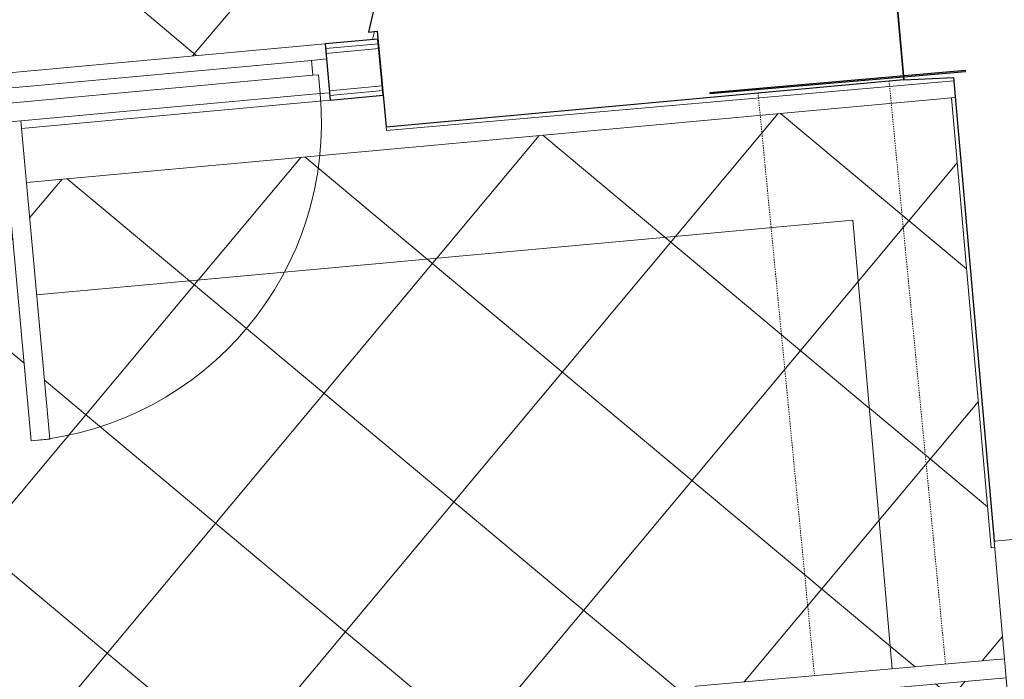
# Model space of a CAD drawing. Header units: millimetres. Extents: x 853417 to 929373, y -433185 to -369260.
# Tile 204 of 228: x 918795 to 921414, y -391992 to -390238. Entities that reach past the tile are written whole.
import ezdxf

# ---------------------------------------------------------------- set-up
doc = ezdxf.new("R2010")
doc.units = ezdxf.units.MM
doc.linetypes.add('Dash', pattern=[6.35, 3.175, -3.175])
for name, color, linetype, lineweight in [('A-PART', 7, 'Continuous', 9), ('KOKO-DOOR', 7, 'Continuous', 9), ('KOKO-DOOR-OPNG', 7, 'Continuous', 9), ('KOKO-FLOR', 7, 'Continuous', 9), ('KOKO-FLOR-HDLN', 7, 'Dash', 9), ('KOKO-FLOR-PATT', 7, 'Continuous', 9), ('KOKO-ROOF', 7, 'Continuous', 9), ('KOKO-WALL', 7, 'Continuous', 9), ('KOKO_WALL', 7, 'Continuous', 9)]:
    doc.layers.add(name, color=color, linetype=linetype, lineweight=lineweight)
pattern_1 = [(50.123, (921558.2, -395209.54), (-345.34, 288.514), []), (140.123, (921558.2, -395209.54), (-288.514, -345.34), [])]

# ---------------------------------------------------------------- blocks, each defined once
blk = doc.blocks.new('Ol_olev välissein 5 - VS-02-2537239-1 korrus_SA_kunstihanke plaan')
at = {"layer": 'KOKO-WALL', "lineweight": 25}
for p, q in [((419388.6, 908445.6), (420624.2, 908514.9)), ((420624.2, 908514.9), (420624.8, 908517.5)), ((419391.2, 908313.3), (419388.6, 908445.6)), ((417265.8, 908194.2), (419391.2, 908313.3))]:
    blk.add_line(p, q, dxfattribs=at)
blk = doc.blocks.new('Ol_olev sisesein 23 - SS-01-3936557-1 korrus_SA_kunstihanke plaan')
at = {"layer": 'KOKO-WALL', "lineweight": 25}
for p, q in [((419390.3, 908313.2), (418025.8, 908236.8)), ((419472.6, 906932.6), (419390.3, 908313.2)), ((418473.6, 907090.7), (419218.8, 906893.7)), ((419217.4, 906917.4), (419472.6, 906932.6)), ((419218.8, 906893.7), (419217.4, 906917.4))]:
    blk.add_line(p, q, dxfattribs=at)
blk = doc.blocks.new('KOKO_Single - 900 x 2100 puitprofiil-V54-1 korrus_SA_kunstihanke plaan')
at = {"layer": 'KOKO-DOOR'}
for p, q in [((425, 905), (375, 905)), ((375, 905), (375, 55)), ((425, 55), (425, 905)), ((-425, 55), (-450, 55)), ((375, 55), (-425, 55)), ((-425, 5), (-425, 55)), ((375, 55), (425, 55)), ((450, 55), (425, 55)), ((425, 55), (425, 5)), ((-410, 5), (-425, 5)), ((-410, 5), (410, 5)), ((-410, -35), (-410, 5)), ((425, 5), (410, 5)), ((410, 5), (410, -35)), ((-450, -35), (-410, -35)), ((410, -35), (-410, -35)), ((410, -35), (450, -35))]:
    blk.add_line(p, q, dxfattribs=at)
blk.add_arc((425, 55), 850, 90, 180, dxfattribs=at)
blk = doc.blocks.new('eeldatavad põrandakanalid - eeldatavad põrandakanalid-5062723-1 korrus_SA_kunstihanke plaan')
at = {"layer": 'KOKO-FLOR-HDLN'}
for p, q in [((419392.6, 908274.1), (420947.8, 908375.1)), ((419413.4, 907924.7), (420967.4, 908025.7))]:
    blk.add_line(p, q, dxfattribs=at)
blk = doc.blocks.new('Historic-Door-1 - SU-XX-5561941-1 korrus_SA_kunstihanke plaan')
at = {"layer": 'KOKO-DOOR'}
for p, q in [((-1139.5, 25), (-1139.5, -25)), ((1139.5, 25), (-1139.5, 25)), ((-1139.5, 25), (-1139.5, -25)), ((1139.5, -25), (1139.5, 25)), ((1139.5, -25), (1139.5, 25)), ((1139.5, -25), (-1139.5, -25)), ((-825, -25), (-825, -850)), ((-775, -850), (-775, -25)), ((775, -850), (775, -25)), ((825, -25), (825, -850)), ((-825, -850), (-775, -850)), ((825, -850), (775, -850))]:
    blk.add_line(p, q, dxfattribs=at)
at = {"layer": 'KOKO-DOOR-OPNG'}
for p, q in [((-825, -25), (-825, -850)), ((-775, -25), (-775, -850)), ((775, -25), (775, -850)), ((825, -25), (825, -850)), ((-825, -850), (-775, -850)), ((825, -850), (775, -850))]:
    blk.add_line(p, q, dxfattribs=at)
for centre, start, end in [((-825, -25), 270, 360), ((825, -25), 180, 270)]:
    blk.add_arc(centre, 825, start, end, dxfattribs=at)

msp = doc.modelspace()

# ---------------------------------------------------------------- hatches: boundary and pattern name
at = {"layer": 'A-PART', "true_color": 0x804000}
h = msp.add_hatch(dxfattribs=at)
h.set_pattern_fill('FP_89', color=36, style=0, pattern_type=2)
h.set_pattern_definition(pattern_1)
h.paths.add_polyline_path([(907356.7, -396459.5), (908788.6, -396344.5), (908789.4, -396344.2), (910092.2, -396227.4), (910083.3, -396131.9), (910203.6, -396120.7), (910187.1, -395944.3), (910287.6, -395934.9), (910304, -396111.4), (910424.3, -396100.2), (910434.7, -396196.7), (911358.2, -396113.9), (911360, -396123.8), (911430.5, -396117.5), (911405.8, -395818.5), (907633.2, -396156.7), (907544.8, -395062.8), (907245.6, -395084.5), (907348.4, -396356.6)], flags=0)
h.paths.add_polyline_path([(911480.3, -396113), (912291.2, -396040.3), (912290.3, -396030.4), (913093.1, -395958.4), (913084.7, -395868.5), (913205, -395857.3), (913187.9, -395673.8), (913288.3, -395664.4), (913305.4, -395848), (913425.7, -395836.8), (913434.7, -395927.8), (916213.6, -395678.6), (916187.7, -395389.8), (915540.1, -395447.9), (915557.8, -395655.9), (915105.7, -395694.5), (915088.1, -395488.4), (911455.6, -395814), (911478, -396084.9)], flags=0)
h.paths.add_polyline_path([(916263.4, -395674.2), (918983.9, -395430.3), (918986.8, -395440.1), (919124.2, -395427.8), (919097.4, -395128.9), (918239.5, -395205.9), (918258.1, -395431.7), (918257.3, -395436.5), (918249, -395446.5), (918236.8, -395450.9), (916892.5, -395573.9), (916879.7, -395571.7), (916874.2, -395568.2), (916865.7, -395553.1), (916865.3, -395551.3), (916845.1, -395330.9), (916237.5, -395385.3), (916254, -395568.4)], flags=0)
h.paths.add_polyline_path([(919174, -395423.3), (920110.2, -395339.4), (920110.2, -395329.3), (921690.7, -395185.4), (921577.2, -393895), (921587.1, -393893.2), (921558.1, -393581.5), (921260.8, -393607.7), (921376.6, -394924.6), (919147.2, -395124.5), (919173.5, -395417.4)], flags=0)
h.paths.add_polyline_path([(921256.4, -393557.9), (921555.3, -393531.6), (921417.6, -391987.7), (921120.7, -392013.8), (921254.1, -393531.6)], flags=0)
h.paths.add_polyline_path([(907071.5, -393018.3), (907070.8, -393008.3), (907369.9, -392986.6), (907286.5, -391995.8), (907950.5, -391926.7), (913241.2, -391481.1), (913215.8, -391203.1), (913218, -391190.4), (913223.2, -391181.5), (912991.5, -391201.1), (912994.9, -391237.6), (912874.8, -391250.5), (912891.7, -391432.3), (912791.3, -391441.7), (912774.2, -391258.1), (912653.9, -391269.3), (912650.2, -391229.8), (909991.5, -391453.7), (909996.4, -391506.5), (909876.2, -391517.7), (909892.6, -391694.1), (909792.2, -391703.5), (909775.7, -391527), (909655.5, -391538.2), (909650.3, -391482.5), (907920.5, -391628.2), (906962.9, -391727.9), (907070.8, -393009.7)], flags=0)
h.paths.add_polyline_path([(921116.3, -391964), (921415.1, -391937.7), (921387.6, -391641.6), (921379.1, -391642.3), (921273.8, -390445.3), (918812.7, -390670.4), (918840, -390969.2), (921011.3, -390770.6), (921114, -391937.7)], flags=0)
h.paths.add_polyline_path([(914635.4, -391353.8), (915930, -391235.4), (915904.6, -390957.1), (915906.8, -390944.4), (915911.2, -390935.9), (914597, -391056.1), (914601.6, -391059.3), (914608.5, -391069.2), (914610, -391075.6), (914612.9, -391107.5)], flags=0)
h.paths.add_polyline_path([(917324.2, -391107.9), (918790.2, -390973.7), (918762.9, -390675), (917285.8, -390810.1), (917291.4, -390814.8), (917297.3, -390823.2), (917298.8, -390829.6), (917319.8, -391059.3)], flags=0)
h = msp.add_hatch(dxfattribs=at)
h.set_pattern_fill('FP_89', color=36, style=0, pattern_type=2)
h.set_pattern_definition(pattern_1)
h.paths.add_polyline_path([(907633.2, -396156.7), (911405.8, -395818.5), (911375.1, -395447.7), (911424.9, -395443.6), (911455.6, -395814), (915088.1, -395488.4), (915058.1, -395137.7), (915510.3, -395099.1), (915540.1, -395447.9), (916187.7, -395389.8), (916079.4, -394180.9), (914058.7, -394371), (914057.1, -394320.9), (916124.7, -394126.4), (916237.5, -395385.3), (916845.1, -395330.9), (916815.2, -395003.6), (916817.4, -394990.8), (916825.7, -394980.9), (916837.8, -394976.4), (918182.2, -394853.4), (918198.3, -394857.7), (918200.5, -394859.1), (918207.9, -394869.7), (918209.4, -394876), (918239.5, -395205.9), (919097.4, -395128.9), (919051, -394611), (919100.8, -394606.5), (919147.2, -395124.5), (921376.6, -394924.6), (921260.8, -393607.7), (920737.9, -393653.7), (920733.5, -393603.9), (921256.4, -393557.9), (921120.7, -392013.8), (920597.7, -392059.8), (920593.3, -392010), (921116.3, -391964), (921011.3, -390770.6), (918840, -390969.2), (918875.1, -391353.3), (918825.3, -391357.8), (918790.2, -390973.7), (917324.2, -391107.9), (917348.9, -391377.3), (917346.7, -391390.1), (917338.4, -391400), (917326.2, -391404.5), (915981.9, -391527.5), (915969.1, -391525.3), (915963.6, -391521.8), (915956.1, -391511.2), (915954.7, -391504.9), (915930, -391235.4), (914635.4, -391353.8), (914660.1, -391623.3), (914657.9, -391636), (914649.6, -391646), (914637.5, -391650.5), (913293.1, -391773.4), (913280.3, -391771.2), (913274.8, -391767.8), (913267.3, -391757.2), (913265.9, -391750.8), (913241.2, -391481.1), (907950.5, -391926.7), (907286.5, -391995.8), (907369.9, -392986.6), (909580.6, -392825.8), (909582, -392835.8), (909611.9, -392833.6), (909760.7, -394901.7), (907544.8, -395062.8), (907585.8, -395570.4)], flags=0)
h.paths.add_polyline_path([(918942.6, -393477.1), (918928, -393472.6), (918920.9, -393459), (918918.4, -393423.9), (918926.5, -393411), (918942.6, -393406.8), (918966, -393402.8), (918896.7, -392647.8), (918860.5, -392650), (918853.8, -392646.5), (918848.7, -392642.2), (918845.1, -392632.5), (918842.4, -392602.6), (918845.1, -392591.5), (918855.4, -392582), (918866.9, -392580.3), (919524.1, -392521.7), (919532.3, -392525.2), (919539.5, -392538.7), (919542.2, -392568.6), (919537.7, -392583.2), (919524.1, -392590.3), (919494.4, -392594.9), (919563.6, -393349.9), (919599.9, -393348.3), (919603.7, -393348.9), (919614.1, -393360.2), (919615.2, -393365.2), (919618, -393395.1), (919616.2, -393405.3), (919605, -393415.7), (919593.5, -393417.4), (919139.9, -393459)], flags=0)
at = {"layer": 'KOKO-FLOR-PATT', "true_color": 0x800000}
h = msp.add_hatch(dxfattribs=at)
h.set_pattern_fill('FP_62', color=16, style=0, pattern_type=2)
h.set_pattern_definition([(319.731, (918309.3, -386575.77), (290.87, 343.36), []), (49.731, (918309.3, -386575.77), (-343.36, 290.87), [])])
h.paths.add_polyline_path([(918523.4, -390401.5), (919733.8, -390289.3), (919738.6, -390268.9), (919723.1, -390268.2), (919895.9, -389519.3), (920603.3, -389452.7), (920572, -389434.3), (920544.6, -389398.2), (920536.4, -389372.1), (920536.4, -389335.8), (920553.7, -389293.8), (920572, -389273.6), (920545.7, -389256.9), (920521.4, -389223.3), (920514.6, -389200), (920515.7, -389167.3), (920523.2, -389142.4), (920546.3, -389112.2), (920566.5, -389098.7), (921027.2, -389035.4), (920809.4, -386557.8), (920799.5, -386558.7), (920713.7, -385582.5), (920723.5, -385580.7), (920571.7, -383875.8), (920563.7, -383876.5), (920499.8, -383149.4), (919369, -383253.1), (919043.3, -382569.1), (919061.3, -382560.5), (919057.7, -382552.9), (918918.6, -382566.9), (918918.6, -382579.4), (917988.2, -382659.2), (917987.1, -382651), (917825.3, -382666.1), (917823.6, -382675.8), (917840.9, -382678.9), (917711.3, -383395.1), (915586.7, -383592), (915633.9, -384162.7), (916025.6, -384130.3), (916091.6, -384927.5), (916133.4, -384924.1), (916330.9, -387316.1), (916330.9, -387316.2), (916330.9, -387316.2), (916429.9, -388512.3), (916388.5, -388515.8), (916452.9, -389313), (916062.8, -389345.8), (916106.7, -389875.8), (916146.6, -389872), (916141.6, -389821.1), (916146.4, -389796.8), (916153.6, -389871.3), (918205.3, -389678.3), (918521.5, -390397.3)], flags=0)
h.paths.add_polyline_path([(919662.8, -387305.3), (919607.2, -386749.3), (920058.7, -386704.1), (920114.4, -387260.1), (919666.9, -387304.9)], flags=0)
h.paths.add_polyline_path([(919376.2, -384766.6), (919328.6, -384209.8), (919780.8, -384171.1), (919828.3, -384727.9), (919547.7, -384751.9)], flags=0)

# ---------------------------------------------------------------- linework, layer by layer
at = {"layer": 'A-PART'}
for p, q in [((921273.8, -390445.3), (918812.7, -390670.4)), ((921011.3, -390770.6), (918840, -390969.2)), ((918840, -390969.2), (921011.3, -390770.6)), ((921116.3, -391964), (921011.3, -390770.6)), ((921011.3, -390770.6), (921116.3, -391964))]:
    msp.add_line(p, q, dxfattribs=at)
at = {"layer": 'KOKO-FLOR'}
for p, q in [((919733.6, -390290.5), (919738.6, -390268.9)), ((918711.2, -390384.3), (919733.6, -390290.5))]:
    msp.add_line(p, q, dxfattribs=at)
at = {"layer": 'KOKO-ROOF', "lineweight": 25}
for p, q in [((921310.9, -390372.8), (920630.7, -390431.8)), ((920631, -390434.1), (921311.1, -390375.1)), ((921311.1, -390375.1), (921310.9, -390372.8)), ((920630.7, -390431.8), (920631, -390434.1))]:
    msp.add_line(p, q, dxfattribs=at)
at = {"layer": 'KOKO-WALL'}
for p, q in [((918711.2, -390384.2), (919607.4, -390302.2)), ((919749.3, -390301.8), (919608.6, -390314.6)), ((919750.4, -390314.2), (919609.7, -390327.1)), ((919759.5, -390413.8), (919618.8, -390426.7)), ((921279.9, -390400), (919770.4, -390532.7)), ((919760.7, -390426.2), (919619.9, -390439.1)), ((919621.1, -390451.6), (918799.5, -390526.7)), ((921273.8, -390445.3), (921283.8, -390444.4)), ((921379.1, -391642.3), (921273.8, -390445.3)), ((919770.4, -390532.7), (919769.5, -390522.8)), ((921379.1, -391642.3), (921389.1, -391641.4))]:
    msp.add_line(p, q, dxfattribs=at)
at = {"layer": 'KOKO-WALL', "lineweight": 25}
for p, q in [((919748.1, -390289.3), (919607.4, -390302.2)), ((919607.4, -390302.2), (919621.1, -390451.6)), ((919761.8, -390438.7), (919748.1, -390289.3)), ((919621.1, -390451.6), (919761.8, -390438.7))]:
    msp.add_line(p, q, dxfattribs=at)

# ---------------------------------------------------------------- block references
at = {"layer": 'KOKO-DOOR'}
for name, p, rotation in [('KOKO_Single - 900 x 2100 puitprofiil-V54-1 korrus_SA_kunstihanke plaan', (919166.1, -390417.9), 185.2268050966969), ('Historic-Door-1 - SU-XX-5561941-1 korrus_SA_kunstihanke plaan', (921512.3, -392757.4), 275.0259826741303)]:
    msp.add_blockref(name, p, dxfattribs=dict(at, rotation=rotation))
at = {"layer": 'KOKO-FLOR', "rotation": 271.815909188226}
msp.add_blockref('eeldatavad põrandakanalid - eeldatavad põrandakanalid-5062723-1 korrus_SA_kunstihanke plaan', (0, 0), dxfattribs=at)
at = {"layer": 'KOKO_WALL', "rotation": 271.815909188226}
for name in ['Ol_olev välissein 5 - VS-02-2537239-1 korrus_SA_kunstihanke plaan', 'Ol_olev sisesein 23 - SS-01-3936557-1 korrus_SA_kunstihanke plaan']:
    msp.add_blockref(name, (0, 0), dxfattribs=at)

doc.saveas('drawing.dxf')
